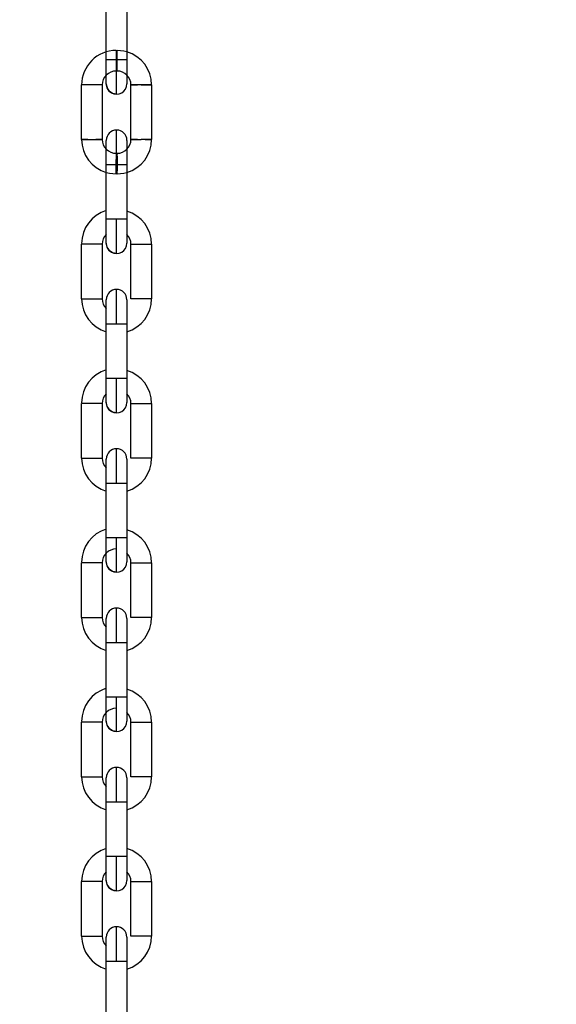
# Model space of a CAD drawing. Header units: inches. Extents: x 170 to 288, y 234 to 248.
# Tile 83 of 192: x 185.929 to 186.066, y 243.505 to 243.756. Entities that reach past the tile are written whole.
import ezdxf

# ---------------------------------------------------------------- set-up
doc = ezdxf.new("R2010")
doc.units = ezdxf.units.IN
doc.header["$LTSCALE"] = 0.25
doc.header["$MEASUREMENT"] = 0
doc.layers.add('ANNOTATIONS', color=1, linetype='Continuous')
doc.layers.add('SLIM E GUIDE MOTOR LH', color=7, linetype='Continuous')
doc.styles.add('ARIAL', font='arial.ttf', dxfattribs={"height": 0.09375})
doc.dimstyles.new('STANDARD$0', dxfattribs={"dimtxt": 0.09375, "dimasz": 0.09375, "dimexe": 0.03125, "dimexo": 0.046875, "dimgap": 0.09, "dimtad": 0, "dimtih": 1, "dimtoh": 1, "dimdec": 4, "dimzin": 0, "dimdsep": 46, "dimtxsty": 'ARIAL', "dimcen": 0.09, "dimadec": 0, "dimazin": 0, "dimtfac": 1, "dimtdec": 4, "dimtofl": 0, "dimtmove": 0, "dimatfit": 1, "dimfxl": 1, "dimtolj": 1, "dimtzin": 0, "dimarcsym": 0})

# ---------------------------------------------------------------- blocks, each defined once
blk = doc.blocks.new('*D11')
at = {"layer": 'ANNOTATIONS', "color": 0, "lineweight": -2, "transparency": 16777216}
for p, q in [((185.6191465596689, 244.1437778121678), (187.0176164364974, 244.1437778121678)), ((186.9863664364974, 244.0500278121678), (186.9863664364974, 242.3590412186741)), ((186.9863664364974, 240.2331944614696), (186.9863664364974, 241.9241810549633)), ((185.7089299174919, 240.1394444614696), (187.0176164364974, 240.1394444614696))]:
    blk.add_line(p, q, dxfattribs=at)
at = {"layer": 'ANNOTATIONS', "color": 0, "transparency": 16777216}
for points in [[(186.9707414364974, 244.0500278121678), (187.0019914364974, 244.0500278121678), (186.9863664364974, 244.1437778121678)], [(186.9707414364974, 240.2331944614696), (187.0019914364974, 240.2331944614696), (186.9863664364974, 240.1394444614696)]]:
    blk.add_solid(points, dxfattribs=at)
at = {"layer": 'defpoints', "color": 0, "transparency": 16777216}
for p in [(185.5722715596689, 244.1437778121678), (186.9863664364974, 244.1437778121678), (185.6620549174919, 240.1394444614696)]:
    blk.add_point(p, dxfattribs=at)
at = {"layer": 'ANNOTATIONS', "color": 0, "transparency": 16777216, "insert": (186.9863664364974, 242.1416111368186), "char_height": 0.09375, "attachment_point": 5, "style": 'ARIAL'}
blk.add_mtext('\\A1;OPENING \\PHEIGHT', dxfattribs=at)

msp = doc.modelspace()

# ---------------------------------------------------------------- linework, layer by layer
at = {"layer": 'SLIM E GUIDE MOTOR LH'}
for p, q in [((185.9515939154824, 243.7458549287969), (185.9515941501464, 243.7597656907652)), ((185.9568435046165, 243.7597655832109), (185.9568432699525, 243.7458548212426)), ((185.9540873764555, 243.7482274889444), (185.9543498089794, 243.7482274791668)), ((185.9543497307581, 243.742978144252), (185.9540872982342, 243.742978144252)), ((185.9452942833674, 243.7255242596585), (185.9452945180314, 243.7394350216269)), ((185.9505438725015, 243.7394349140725), (185.9505436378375, 243.7255241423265)), ((185.9578926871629, 243.7255240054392), (185.9578930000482, 243.7394347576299)), ((185.963142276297, 243.7394346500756), (185.963142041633, 243.7255238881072)), ((185.9540868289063, 243.7219807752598), (185.9543493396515, 243.7219807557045)), ((185.9515930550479, 243.7051935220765), (185.9515933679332, 243.7191042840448)), ((185.9568427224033, 243.7191041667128), (185.956842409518, 243.7051934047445)), ((185.9543491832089, 243.7167314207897), (185.954086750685, 243.7167314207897)), ((185.9452934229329, 243.6848628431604), (185.9452937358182, 243.6987736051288)), ((185.9505430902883, 243.6987735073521), (185.950542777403, 243.6848627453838)), ((185.9578918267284, 243.6848625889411), (185.9578921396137, 243.6987733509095)), ((185.9631414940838, 243.6987732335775), (185.9631411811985, 243.6848624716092)), ((185.9515921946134, 243.6645321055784), (185.9515925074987, 243.6784428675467)), ((185.9568418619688, 243.6784427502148), (185.9568415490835, 243.6645320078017)), ((185.9452925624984, 243.6442014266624), (185.9452928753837, 243.6581121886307)), ((185.9505422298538, 243.6581120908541), (185.9505419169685, 243.6442013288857)), ((185.9578910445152, 243.6442011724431), (185.9578912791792, 243.6581119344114)), ((185.9631406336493, 243.6581118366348), (185.9631403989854, 243.6442010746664)), ((185.9515914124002, 243.6238706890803), (185.9515916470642, 243.6377814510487)), ((185.9568410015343, 243.637781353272), (185.9568407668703, 243.6238705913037)), ((185.9452917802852, 243.6035400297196), (185.9452920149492, 243.617450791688)), ((185.9505413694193, 243.617450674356), (185.9505411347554, 243.6035399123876)), ((185.9578901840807, 243.603539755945), (185.957890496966, 243.6174505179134)), ((185.9631398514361, 243.6174504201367), (185.9631395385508, 243.6035396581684)), ((185.9515905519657, 243.5832092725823), (185.951590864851, 243.5971200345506)), ((185.9568402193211, 243.597119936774), (185.9568399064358, 243.5832091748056)), ((185.9452909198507, 243.5628786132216), (185.945291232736, 243.5767893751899)), ((185.9505405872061, 243.5767892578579), (185.9505402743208, 243.5628784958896)), ((185.9578894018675, 243.5628783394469), (185.9578896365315, 243.5767891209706)), ((185.9631389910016, 243.5767890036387), (185.9631386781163, 243.5628782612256)), ((185.9515897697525, 243.5425478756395), (185.9515900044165, 243.5564586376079)), ((185.9568393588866, 243.5564585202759), (185.9568390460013, 243.5425477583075)), ((185.9542144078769, 243.5425478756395), (185.9515897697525, 243.5425478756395)), ((185.9452901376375, 243.5222172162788), (185.9452903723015, 243.5361279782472)), ((185.9505397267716, 243.5361278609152), (185.9505394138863, 243.5222170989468)), ((185.957888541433, 243.5222169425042), (185.9578888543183, 243.5361277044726)), ((185.9631381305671, 243.5361275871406), (185.9631378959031, 243.5222168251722)), ((185.9515893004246, 243.5196995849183), (185.9515893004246, 243.521965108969)), ((185.951588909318, 243.5018864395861), (185.9515892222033, 243.5157972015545)), ((185.9568384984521, 243.5157971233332), (185.9568382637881, 243.5018863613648))]:
    msp.add_line(p, q, dxfattribs=at)
at = {"layer": 'SLIM E GUIDE MOTOR LH', "flags": 128}
for points in [[(185.9515937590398, 243.7396868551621), (185.9515937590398, 243.740726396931), (185.9515938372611, 243.7414934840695), (185.9515938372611, 243.7446516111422), (185.9515939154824, 243.7458549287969)], [(185.9542185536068, 243.7458549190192), (185.9532141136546, 243.7458549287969), (185.9523626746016, 243.7458549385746), (185.9517936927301, 243.7458549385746), (185.9515939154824, 243.7458549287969)], [(185.9540873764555, 243.7482274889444), (185.9540873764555, 243.7466072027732), (185.9540872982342, 243.7456027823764), (185.9540872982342, 243.742978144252)], [(185.9542183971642, 243.7370621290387), (185.9542183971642, 243.7396375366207), (185.9542184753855, 243.7409699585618), (185.9542184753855, 243.7424901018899), (185.9542185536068, 243.7441395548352), (185.9542185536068, 243.7458549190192)], [(185.9568432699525, 243.7458548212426), (185.9566434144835, 243.7458548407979), (185.9560745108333, 243.7458548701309), (185.955222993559, 243.7458548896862), (185.9542185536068, 243.7458549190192)], [(185.9543497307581, 243.742978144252), (185.9543497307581, 243.7445984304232), (185.9543498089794, 243.74560285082), (185.9543498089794, 243.7482274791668)], [(185.9568432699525, 243.7478664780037), (185.9560652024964, 243.7480585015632), (185.9543498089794, 243.7482274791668)], [(185.9568432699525, 243.7458548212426), (185.9568431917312, 243.7446515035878), (185.9568431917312, 243.7424280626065), (185.9568431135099, 243.7414933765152), (185.9568431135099, 243.7396867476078)], [(185.9505438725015, 243.7394349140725), (185.9503440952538, 243.7394349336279), (185.9497751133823, 243.7394349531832), (185.948923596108, 243.7394349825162), (185.9479192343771, 243.7394350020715), (185.9469147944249, 243.7394350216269), (185.9460632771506, 243.7394350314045), (185.9454943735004, 243.7394350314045), (185.9452945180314, 243.7394350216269)], [(185.9542183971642, 243.7370621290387), (185.953213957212, 243.7372619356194), (185.9523624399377, 243.7378309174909), (185.9517935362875, 243.7386824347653), (185.9515937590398, 243.7396868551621)], [(185.9578930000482, 243.7394347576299), (185.9580927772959, 243.7394347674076), (185.9586616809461, 243.7394347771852), (185.9595131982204, 243.7394347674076)], [(185.963142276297, 243.7394346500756), (185.9629424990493, 243.7394346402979), (185.9623735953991, 243.7394346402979), (185.9615220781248, 243.7394346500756), (185.9595131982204, 243.7394346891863), (185.9586616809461, 243.7394347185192), (185.9580927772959, 243.7394347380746), (185.9578930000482, 243.7394347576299)], [(185.9605176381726, 243.7394347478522), (185.9615220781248, 243.7394347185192), (185.9623735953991, 243.7394346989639), (185.9629424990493, 243.7394346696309), (185.963142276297, 243.7394346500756)], [(185.9542180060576, 243.7191042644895), (185.9542180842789, 243.7208196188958), (185.9542180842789, 243.7239891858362), (185.9542181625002, 243.7253215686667), (185.9542181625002, 243.727896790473)], [(185.9452942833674, 243.7255242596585), (185.9469144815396, 243.7255242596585), (185.948923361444, 243.7255242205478), (185.9497748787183, 243.7255242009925), (185.9503437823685, 243.7255241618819), (185.9505436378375, 243.7255241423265)], [(185.9469144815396, 243.7255241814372), (185.9460630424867, 243.7255242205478), (185.9454940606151, 243.7255242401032), (185.9452942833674, 243.7255242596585)], [(185.9505436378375, 243.7255241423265), (185.948923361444, 243.7255241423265)], [(185.9515933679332, 243.7191042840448), (185.9515933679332, 243.721464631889), (185.9515934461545, 243.7225309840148), (185.9515934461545, 243.725272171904)], [(185.9568428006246, 243.725272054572), (185.9568428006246, 243.7234654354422), (185.9568427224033, 243.7225307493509), (185.9568427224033, 243.7191039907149)], [(185.9568428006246, 243.7234655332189), (185.9568427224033, 243.7225308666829)], [(185.9595129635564, 243.7255240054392), (185.9578926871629, 243.7255240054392)], [(185.9578926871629, 243.7255240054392), (185.9580924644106, 243.7255239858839), (185.9586614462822, 243.7255239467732), (185.9595129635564, 243.7255239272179), (185.9605173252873, 243.7255239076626)], [(185.963142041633, 243.7255238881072), (185.9629422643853, 243.7255239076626), (185.9623732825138, 243.7255239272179), (185.9615217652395, 243.7255239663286), (185.9605173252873, 243.7255239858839)], [(185.9615217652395, 243.7255238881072), (185.963142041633, 243.7255238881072)], [(185.9540868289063, 243.7219807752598), (185.9540868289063, 243.7203604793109)], [(185.9543492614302, 243.7212119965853), (185.9543492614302, 243.7183516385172), (185.9543491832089, 243.7175001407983)], [(185.9543492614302, 243.7212120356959), (185.9543493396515, 243.7217809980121)], [(185.9543493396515, 243.7219807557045), (185.9543493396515, 243.7217809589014)], [(185.9515933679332, 243.7191042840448), (185.9532135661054, 243.7191042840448), (185.9552224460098, 243.7191042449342)], [(185.954086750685, 243.7167314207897), (185.954086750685, 243.7193561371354), (185.9540868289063, 243.7203605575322)], [(185.9543491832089, 243.7167314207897), (185.9543491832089, 243.7175001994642), (185.9543492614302, 243.7183517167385)], [(185.9552224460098, 243.7191042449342), (185.9560739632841, 243.7191042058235), (185.9566428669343, 243.7191041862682), (185.9568427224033, 243.7191041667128)], [(185.9515932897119, 243.7170924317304), (185.952371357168, 243.7169004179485), (185.954086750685, 243.7167314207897)], [(185.9543491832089, 243.7167314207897), (185.9560645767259, 243.7169003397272), (185.956842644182, 243.7170923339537)], [(185.9515928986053, 243.699025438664), (185.9515928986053, 243.6991439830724), (185.9515929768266, 243.6994949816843), (185.9515929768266, 243.7028331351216), (185.9515930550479, 243.7039902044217), (185.9515930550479, 243.7051935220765)], [(185.9542176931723, 243.7051935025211), (185.9532133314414, 243.7051935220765), (185.9515930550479, 243.7051935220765)], [(185.9542175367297, 243.6964007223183), (185.9542175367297, 243.6970700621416), (185.954217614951, 243.6978826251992), (185.954217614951, 243.7003085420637), (185.9542176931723, 243.7018286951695), (185.9542176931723, 243.7051935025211)], [(185.956842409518, 243.7051934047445), (185.9566426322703, 243.7051934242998), (185.9560736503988, 243.7051934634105), (185.9552221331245, 243.7051934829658), (185.9542176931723, 243.7051935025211)], [(185.956842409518, 243.7051934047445), (185.956842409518, 243.7039900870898), (185.9568423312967, 243.7028330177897), (185.9568423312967, 243.7000648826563), (185.9568422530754, 243.6994948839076), (185.9568422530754, 243.6990253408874)], [(185.9505430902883, 243.6987735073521), (185.9503432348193, 243.6987735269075), (185.9497743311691, 243.6987735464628), (185.9489228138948, 243.6987735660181), (185.9469139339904, 243.6987736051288), (185.9460624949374, 243.6987736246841), (185.9454935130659, 243.6987736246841), (185.9452937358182, 243.6987736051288)], [(185.9542175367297, 243.6964007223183), (185.9532131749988, 243.6966005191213), (185.9523616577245, 243.6971695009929), (185.951792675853, 243.6980210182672), (185.9515928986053, 243.699025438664)], [(185.9578921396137, 243.6987733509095), (185.9580919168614, 243.6987733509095), (185.9586608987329, 243.6987733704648), (185.9595124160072, 243.6987733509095), (185.9605167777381, 243.6987733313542), (185.9615212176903, 243.6987733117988), (185.9623727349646, 243.6987732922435), (185.9629417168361, 243.6987732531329), (185.9631414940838, 243.6987732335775)], [(185.9542171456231, 243.6784428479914), (185.9542172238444, 243.6801582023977), (185.9542172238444, 243.6818076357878), (185.9542173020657, 243.6833277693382), (185.9542173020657, 243.6857536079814), (185.954217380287, 243.686566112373), (185.954217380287, 243.687235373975)], [(185.9452934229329, 243.6848628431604), (185.9454932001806, 243.6848628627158), (185.9460621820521, 243.6848628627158), (185.9469136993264, 243.6848628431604), (185.9479181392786, 243.6848628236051), (185.9489225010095, 243.6848628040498), (185.9497740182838, 243.6848627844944), (185.9503430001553, 243.6848627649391), (185.950542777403, 243.6848627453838)], [(185.9515925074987, 243.6784428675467), (185.9515925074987, 243.6796461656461), (185.95159258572, 243.6808032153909), (185.95159258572, 243.683571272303), (185.9515926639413, 243.6841412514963)], [(185.95159258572, 243.683571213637), (185.9515926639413, 243.6841412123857), (185.9515926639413, 243.6846107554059)], [(185.9568420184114, 243.6846106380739), (185.9568419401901, 243.6844921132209), (185.9568419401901, 243.6808029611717), (185.9568418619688, 243.6796458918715), (185.9568418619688, 243.6784425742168)], [(185.9631411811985, 243.6848624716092), (185.9629414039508, 243.6848624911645), (185.9623724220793, 243.6848625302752), (185.9615209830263, 243.6848625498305), (185.959512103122, 243.6848625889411), (185.9586605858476, 243.6848626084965), (185.9580916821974, 243.6848626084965), (185.9578918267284, 243.6848625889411)], [(185.9515925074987, 243.6784428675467), (185.9517922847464, 243.6784428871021), (185.9523612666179, 243.6784428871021), (185.9532127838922, 243.6784428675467), (185.9542171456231, 243.6784428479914)], [(185.9542171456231, 243.6784428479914), (185.9552215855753, 243.6784428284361), (185.9560731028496, 243.6784428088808), (185.9566420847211, 243.6784427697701), (185.9568418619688, 243.6784427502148)], [(185.9515921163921, 243.6583640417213), (185.9515921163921, 243.6601706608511), (185.9515921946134, 243.6611053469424), (185.9515921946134, 243.6645321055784)], [(185.9552213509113, 243.6645320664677), (185.9532124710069, 243.6645321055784), (185.9523609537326, 243.6645321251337), (185.9517920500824, 243.6645321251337), (185.9515921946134, 243.6645321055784)], [(185.9542167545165, 243.6557393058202), (185.9542167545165, 243.6583147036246), (185.9542168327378, 243.6596471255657), (185.9542168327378, 243.6628167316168), (185.9542169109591, 243.6645320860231)], [(185.9568415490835, 243.6645320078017), (185.9566417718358, 243.6645320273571), (185.9560727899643, 243.6645320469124), (185.9552213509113, 243.6645320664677)], [(185.9568415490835, 243.6645320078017), (185.9568415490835, 243.6621716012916), (185.9568414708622, 243.6611052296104), (185.9568414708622, 243.6583639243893)], [(185.9505422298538, 243.6581120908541), (185.9503424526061, 243.6581121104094), (185.9497734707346, 243.6581121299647), (185.9489219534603, 243.6581121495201), (185.9479175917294, 243.6581121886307), (185.9469131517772, 243.6581121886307), (185.9460616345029, 243.6581122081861), (185.9454926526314, 243.6581122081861), (185.9452928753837, 243.6581121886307)], [(185.9542167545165, 243.6557393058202), (185.9532123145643, 243.6559391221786), (185.95236079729, 243.6565080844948), (185.9517918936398, 243.6573596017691), (185.9515921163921, 243.658364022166)], [(185.9578912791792, 243.6581119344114), (185.9580911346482, 243.6581119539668), (185.9586600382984, 243.6581119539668), (185.9595115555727, 243.6581119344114), (185.9615204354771, 243.6581118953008), (185.9623718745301, 243.6581118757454), (185.9629408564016, 243.6581118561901), (185.9631406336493, 243.6581118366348)], [(185.9542163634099, 243.6377814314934), (185.9542163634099, 243.639496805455), (185.9542164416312, 243.641146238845), (185.9542164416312, 243.6439987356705), (185.9542165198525, 243.6450922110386), (185.9542165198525, 243.6465739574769)], [(185.9452925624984, 243.6442014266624), (185.9454924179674, 243.6442014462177), (185.946912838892, 243.6442014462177), (185.9479172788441, 243.6442014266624), (185.9489217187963, 243.6442013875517), (185.9497731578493, 243.6442013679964), (185.9503421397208, 243.644201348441), (185.9505419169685, 243.6442013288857)], [(185.9515917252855, 243.6416838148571), (185.9515918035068, 243.6421427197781), (185.9515918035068, 243.6439493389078)], [(185.9568411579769, 243.642909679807), (185.9568410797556, 243.6421426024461), (185.9568410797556, 243.6389844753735), (185.9568410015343, 243.6377811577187)], [(185.9568411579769, 243.6439492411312), (185.9568411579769, 243.6429097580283), (185.9568410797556, 243.6421427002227)], [(185.9631403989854, 243.6442010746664), (185.9629405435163, 243.6442010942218), (185.9623716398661, 243.6442011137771), (185.9615201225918, 243.6442011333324), (185.9595112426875, 243.6442011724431), (185.9586598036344, 243.6442011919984), (185.9580908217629, 243.6442011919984), (185.9578910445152, 243.6442011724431)], [(185.9515916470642, 243.6377814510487), (185.9515917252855, 243.6389847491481), (185.9515917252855, 243.6412081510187), (185.9515918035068, 243.6421428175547)], [(185.9515916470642, 243.6377814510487), (185.9517915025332, 243.637781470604), (185.9523604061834, 243.637781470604), (185.9532119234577, 243.6377814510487), (185.9552208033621, 243.637781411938)], [(185.9552208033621, 243.637781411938), (185.9560722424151, 243.6377813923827), (185.9566412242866, 243.6377813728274), (185.9568410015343, 243.637781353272)], [(185.9568410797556, 243.6389846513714), (185.9568410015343, 243.637781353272)], [(185.9515912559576, 243.6177026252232), (185.9515912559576, 243.6187421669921), (185.9515913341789, 243.619509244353), (185.9515913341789, 243.6226673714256), (185.9515914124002, 243.6238706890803)], [(185.9542160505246, 243.6238706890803), (185.9532116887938, 243.6238706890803), (185.9523601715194, 243.6238707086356), (185.9517911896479, 243.6238707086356), (185.9515914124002, 243.6238706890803)], [(185.954215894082, 243.6150778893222), (185.954215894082, 243.6165597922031), (185.9542159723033, 243.6176533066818), (185.9542159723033, 243.6205058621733), (185.9542160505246, 243.6221553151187), (185.9542160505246, 243.6238706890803)], [(185.9568407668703, 243.6238705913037), (185.9566409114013, 243.623870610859), (185.9560720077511, 243.6238706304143), (185.9552204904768, 243.6238706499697), (185.9542160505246, 243.6238706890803)], [(185.9568407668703, 243.6238705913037), (185.956840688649, 243.6226672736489), (185.956840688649, 243.6195091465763), (185.9568406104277, 243.6187420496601), (185.9568406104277, 243.6177025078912)], [(185.954215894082, 243.6150778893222), (185.9532114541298, 243.6152777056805), (185.9523600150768, 243.6158466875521), (185.9517910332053, 243.6166982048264), (185.9515912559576, 243.6177026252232)], [(185.9505413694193, 243.617450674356), (185.9503415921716, 243.6174506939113), (185.9497726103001, 243.6174507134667), (185.9489211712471, 243.6174507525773), (185.9469122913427, 243.617450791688), (185.9452920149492, 243.617450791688)], [(185.957890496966, 243.6174505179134), (185.9580902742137, 243.6174505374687), (185.9595106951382, 243.6174505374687), (185.9605151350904, 243.6174505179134), (185.9615195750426, 243.6174504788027), (185.9623710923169, 243.6174504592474), (185.9629399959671, 243.617450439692), (185.9631398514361, 243.6174504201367)], [(185.9542155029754, 243.5971200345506), (185.9542155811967, 243.5988353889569), (185.9542155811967, 243.600484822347), (185.954215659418, 243.602004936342), (185.954215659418, 243.6052432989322), (185.9542157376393, 243.6057436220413), (185.9542157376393, 243.6059125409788)], [(185.9452917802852, 243.6035400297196), (185.9469120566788, 243.6035400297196), (185.9479164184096, 243.6035400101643), (185.9489208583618, 243.603539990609), (185.9497723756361, 243.6035399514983), (185.9503413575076, 243.603539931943), (185.9505411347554, 243.6035399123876)], [(185.951590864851, 243.5971200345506), (185.951590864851, 243.5994804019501), (185.9515909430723, 243.600546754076), (185.9515909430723, 243.6032879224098)], [(185.9568402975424, 243.6032878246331), (185.9568402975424, 243.6005464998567), (185.9568402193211, 243.5994801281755)], [(185.9631395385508, 243.6035396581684), (185.9629397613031, 243.6035396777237), (185.9623707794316, 243.603539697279), (185.9615192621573, 243.6035397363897), (185.9605149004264, 243.603539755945), (185.9595104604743, 243.6035397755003), (185.9580899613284, 243.6035397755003), (185.9578901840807, 243.603539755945)], [(185.9568402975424, 243.600546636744), (185.9568402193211, 243.5994802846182), (185.9568402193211, 243.597119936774)], [(185.951590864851, 243.5971200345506), (185.9517906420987, 243.5971200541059), (185.9532111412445, 243.5971200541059), (185.9542155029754, 243.5971200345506)], [(185.9542155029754, 243.5971200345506), (185.9552199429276, 243.5971200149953), (185.9560714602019, 243.5971199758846), (185.9566404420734, 243.5971199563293), (185.9568402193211, 243.597119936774)], [(185.9515904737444, 243.5770412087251), (185.9515904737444, 243.5797825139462), (185.9515905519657, 243.5808488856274), (185.9515905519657, 243.5832092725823)], [(185.9542152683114, 243.5832092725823), (185.9532108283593, 243.5832092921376), (185.9517903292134, 243.5832092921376), (185.9515905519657, 243.5832092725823)], [(185.9542150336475, 243.5744164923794), (185.9542150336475, 243.5745854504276), (185.9542151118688, 243.5750858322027), (185.9542151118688, 243.5783243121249), (185.9542151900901, 243.5798444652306), (185.9542151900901, 243.5814938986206), (185.9542152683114, 243.5832092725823)], [(185.9568399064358, 243.5832091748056), (185.9566401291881, 243.5832091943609), (185.9560711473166, 243.5832092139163), (185.9552196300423, 243.5832092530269), (185.9542152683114, 243.5832092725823)], [(185.9568399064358, 243.5832091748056), (185.9568399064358, 243.5820058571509), (185.9568398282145, 243.5808487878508), (185.9568398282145, 243.5775106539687), (185.9568397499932, 243.5771596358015), (185.9568397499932, 243.5770411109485)], [(185.9505405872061, 243.5767892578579), (185.9503408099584, 243.5767892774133), (185.9497718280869, 243.5767893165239), (185.9489203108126, 243.5767893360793), (185.9479158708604, 243.5767893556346), (185.9469115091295, 243.5767893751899), (185.945291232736, 243.5767893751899)], [(185.9542150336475, 243.5744164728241), (185.9532106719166, 243.5746162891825), (185.9523591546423, 243.575185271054), (185.9517901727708, 243.5760367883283), (185.9515904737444, 243.5770412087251)], [(185.9578896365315, 243.5767891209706), (185.959509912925, 243.5767891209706), (185.9605143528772, 243.5767891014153), (185.9615187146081, 243.57678908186), (185.9623702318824, 243.5767890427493), (185.9629392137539, 243.576789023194), (185.9631389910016, 243.5767890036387)], [(185.9542147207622, 243.5564585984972), (185.9542147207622, 243.5581739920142), (185.9542147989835, 243.5598234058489), (185.9542147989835, 243.5626759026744), (185.9542148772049, 243.5637693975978), (185.9542148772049, 243.5652511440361)], [(185.9452909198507, 243.5628786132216), (185.9479156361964, 243.5628786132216), (185.9489199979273, 243.5628785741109), (185.9497715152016, 243.5628785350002), (185.9503404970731, 243.5628785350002), (185.9505402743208, 243.5628784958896)], [(185.9515901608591, 243.5615869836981), (185.9515901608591, 243.5626265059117)], [(185.9568395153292, 243.5626263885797), (185.9568395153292, 243.5621568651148), (185.9568394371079, 243.5615868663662)], [(185.9631386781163, 243.5628782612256), (185.9629389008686, 243.5628782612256), (185.9623699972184, 243.5628783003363), (185.9615184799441, 243.5628783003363), (185.9605140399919, 243.5628783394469), (185.9595096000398, 243.5628783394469), (185.9586580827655, 243.5628783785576), (185.9580891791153, 243.5628783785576), (185.9578894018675, 243.5628783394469)], [(185.9515900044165, 243.5564586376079), (185.9515900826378, 243.5576619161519), (185.9515900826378, 243.5608199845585), (185.9515901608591, 243.5615870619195)], [(185.9568395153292, 243.5621569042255), (185.9568394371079, 243.5615869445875), (185.9568394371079, 243.5588188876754), (185.9568393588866, 243.5576618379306)], [(185.9568394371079, 243.5588187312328), (185.9568393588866, 243.5576616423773), (185.9568393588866, 243.5564583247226)], [(185.9515900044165, 243.5564586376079), (185.95321028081, 243.5564586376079), (185.9542147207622, 243.5564585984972)], [(185.9542147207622, 243.5564585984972), (185.9552190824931, 243.5564585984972), (185.9560705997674, 243.5564585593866), (185.9566395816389, 243.5564585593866), (185.9568393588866, 243.5564585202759)], [(185.9515896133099, 243.5363798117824), (185.9515896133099, 243.5381864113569), (185.9515896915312, 243.5391211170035), (185.9515896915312, 243.5413445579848), (185.9515897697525, 243.5425478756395)], [(185.9542142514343, 243.533755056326), (185.9542142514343, 243.536330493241), (185.9542143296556, 243.5376629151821), (185.9542143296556, 243.5391830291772), (185.9542144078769, 243.5408324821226), (185.9542144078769, 243.5425478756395)], [(185.9568390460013, 243.5425477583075), (185.9566392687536, 243.5425477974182), (185.9560703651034, 243.5425477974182), (185.9552188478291, 243.5425478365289), (185.9542144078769, 243.5425478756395)], [(185.9568390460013, 243.5425477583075), (185.9568390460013, 243.5391209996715), (185.95683896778, 243.5381863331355), (185.95683896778, 243.5363796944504)], [(185.9505397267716, 243.5361278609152), (185.9503399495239, 243.5361278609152), (185.9497709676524, 243.5361279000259), (185.9489194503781, 243.5361279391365), (185.9479150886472, 243.5361279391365), (185.946910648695, 243.5361279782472), (185.9452903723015, 243.5361279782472)], [(185.9542142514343, 243.533755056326), (185.9532098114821, 243.5339548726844), (185.9523582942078, 243.5345238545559), (185.9517893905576, 243.5353753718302), (185.9515896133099, 243.5363798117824)], [(185.9578888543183, 243.5361277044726), (185.9605134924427, 243.5361277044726), (185.9615179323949, 243.5361276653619), (185.9623694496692, 243.5361276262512), (185.9629383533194, 243.5361276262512), (185.9631381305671, 243.5361275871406)], [(185.9452901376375, 243.5222172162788), (185.9469103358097, 243.5222172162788), (185.9479147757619, 243.5222171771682), (185.9489192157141, 243.5222171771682), (185.9497707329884, 243.5222171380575), (185.9503396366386, 243.5222170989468), (185.9505394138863, 243.5222170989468)], [(185.9542138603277, 243.5157972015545), (185.9542138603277, 243.5175125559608), (185.954213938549, 243.5191620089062), (185.954213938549, 243.5206821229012), (185.9542140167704, 243.5220145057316), (185.9542140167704, 243.5245897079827)], [(185.9631378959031, 243.5222168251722), (185.9629381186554, 243.5222168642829), (185.9623691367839, 243.5222168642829), (185.9615176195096, 243.5222169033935), (185.9605131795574, 243.5222169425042), (185.957888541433, 243.5222169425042)], [(185.9515892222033, 243.5157972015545), (185.9515892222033, 243.5192239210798), (185.9515893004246, 243.5201585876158)], [(185.9568386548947, 243.521964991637), (185.9568386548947, 243.5201583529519), (185.9568385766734, 243.5192236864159), (185.9568385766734, 243.5170002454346), (185.9568384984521, 243.5157969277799)], [(185.9515892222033, 243.5157972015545), (185.951788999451, 243.5157972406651), (185.9532094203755, 243.5157972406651), (185.9542138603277, 243.5157972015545)], [(185.9542138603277, 243.5157972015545), (185.9552183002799, 243.5157972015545), (185.9560698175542, 243.5157971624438), (185.9566387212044, 243.5157971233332), (185.9568384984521, 243.5157971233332)], [(185.9568385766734, 243.5170004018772), (185.9568384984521, 243.5157971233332)]]:
    msp.add_lwpolyline(points, dxfattribs=at)
at = {"layer": 'SLIM E GUIDE MOTOR LH'}
for centre, radius, start, end in [((185.9540871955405, 243.7394348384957), 0.008792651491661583, 89.9988299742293, 179.9988299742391), ((185.9543496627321, 243.7394348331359), 0.00879265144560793, 359.9988299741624, 73.52471910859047), ((185.9540871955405, 243.7394348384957), 0.003543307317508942, 89.99882997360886, 179.998829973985), ((185.9543496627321, 243.7394348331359), 0.003543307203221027, 359.9988299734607, 89.99881776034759), ((185.9542184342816, 243.7396868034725), 0.002624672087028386, 179.9988299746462, 359.9994094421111), ((185.9542181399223, 243.7252721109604), 0.002624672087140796, 359.979854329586, 179.9798341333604), ((185.9540869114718, 243.7255240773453), 0.008792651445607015, 179.9988299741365, 253.5247190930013), ((185.9540869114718, 243.7255240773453), 0.003543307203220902, 179.9988299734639, 269.9988552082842), ((185.9543493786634, 243.7255240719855), 0.003543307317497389, 269.9988299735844, 359.9988299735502), ((185.9543493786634, 243.7255240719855), 0.008792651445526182, 286.4729408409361, 359.998829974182), ((185.9540921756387, 243.6989232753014), 0.00879265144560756, 106.4727034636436, 179.9985925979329), ((185.9543488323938, 243.6987734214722), 0.008792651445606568, 359.9988299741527, 73.52471910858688), ((185.9540863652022, 243.6987734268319), 0.003543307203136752, 134.7240831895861, 179.9988299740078), ((185.9543488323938, 243.6987734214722), 0.003543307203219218, 359.9988299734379, 45.27391868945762), ((185.9542176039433, 243.6990253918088), 0.002624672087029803, 179.9988299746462, 359.9994094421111), ((185.954217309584, 243.6846106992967), 0.002624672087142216, 359.979854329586, 179.9798341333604), ((185.9540860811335, 243.6848626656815), 0.008792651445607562, 179.9988299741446, 253.5247191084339), ((185.9540860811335, 243.6848626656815), 0.00354330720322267, 179.9988299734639, 225.2741811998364), ((185.954348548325, 243.6848626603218), 0.008792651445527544, 286.4729408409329, 359.998829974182), ((185.9540921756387, 243.6582832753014), 0.00879265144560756, 106.4727034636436, 179.9985925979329), ((185.9543480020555, 243.6581120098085), 0.008792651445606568, 359.9988299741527, 73.52471910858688), ((185.9540855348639, 243.6581120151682), 0.003543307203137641, 134.7240469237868, 179.998829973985), ((185.9543480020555, 243.6581120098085), 0.003543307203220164, 359.9988299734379, 45.27391868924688), ((185.954216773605, 243.658363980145), 0.002624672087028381, 179.9988299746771, 359.9994094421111), ((185.9542164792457, 243.6439492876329), 0.002624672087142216, 359.979854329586, 179.9798341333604), ((185.9540852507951, 243.6442012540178), 0.008792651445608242, 179.9988299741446, 253.5247191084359), ((185.9540852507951, 243.6442012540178), 0.003543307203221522, 179.9988299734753, 225.2739186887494), ((185.9543477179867, 243.6442012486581), 0.008792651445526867, 286.4729408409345, 359.9988299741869), ((185.9540921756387, 243.6176432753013), 0.00879265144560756, 106.4727034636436, 179.9985925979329), ((185.9543471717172, 243.6174505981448), 0.008792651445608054, 359.9988299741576, 73.52471910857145), ((185.9540847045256, 243.6174506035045), 0.003543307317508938, 89.99882997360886, 179.9988299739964), ((185.9542159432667, 243.6177025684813), 0.002624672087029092, 179.9988299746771, 359.9994094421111), ((185.9543471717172, 243.6174505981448), 0.003543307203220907, 359.9988299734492, 45.27368438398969), ((185.9542156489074, 243.6032878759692), 0.002624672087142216, 359.979854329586, 179.9798341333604), ((185.9540844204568, 243.6035398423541), 0.008792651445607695, 179.9988299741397, 253.5247190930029), ((185.9540844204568, 243.6035398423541), 0.003543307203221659, 179.9988299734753, 225.2739186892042), ((185.9543468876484, 243.6035398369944), 0.00879265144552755, 286.4729408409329, 359.998829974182), ((185.9540921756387, 243.5770032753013), 0.00879265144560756, 106.4727034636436, 179.9985925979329), ((185.9543463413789, 243.5767891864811), 0.008792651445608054, 359.9988299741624, 73.52471910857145), ((185.9540838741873, 243.5767891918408), 0.003543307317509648, 89.99882997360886, 179.9988299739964), ((185.9543463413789, 243.5767891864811), 0.0035433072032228, 359.9988299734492, 45.27404698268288), ((185.9542151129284, 243.5770411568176), 0.002624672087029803, 179.9988299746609, 359.9994094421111), ((185.9542148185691, 243.5626264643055), 0.002624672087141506, 359.979854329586, 179.9798341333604), ((185.9540835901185, 243.5628784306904), 0.008792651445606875, 179.9988299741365, 253.5247191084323), ((185.9540835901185, 243.5628784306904), 0.003543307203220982, 179.9988299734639, 225.2739186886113), ((185.9543460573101, 243.5628784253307), 0.008792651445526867, 286.4729408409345, 359.998829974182), ((185.9540830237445, 243.5361277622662), 0.00879265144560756, 106.4727034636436, 179.9985925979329), ((185.9543455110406, 243.5361277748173), 0.008792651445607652, 359.9988299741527, 73.52471910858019), ((185.954083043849, 243.5361277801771), 0.003543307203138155, 134.7241337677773, 179.998829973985), ((185.9543455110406, 243.5361277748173), 0.003543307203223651, 359.9988299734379, 45.27431858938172), ((185.9542142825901, 243.5363797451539), 0.002624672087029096, 179.9988299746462, 359.9994094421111), ((185.9540827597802, 243.5222170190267), 0.008792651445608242, 179.9988299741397, 253.5247191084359), ((185.9540827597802, 243.5222170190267), 0.003543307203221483, 179.9988299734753, 225.2739186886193), ((185.9542139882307, 243.5219650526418), 0.002624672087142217, 359.979854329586, 179.9798341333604), ((185.9543452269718, 243.5222170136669), 0.008792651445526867, 286.4729408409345, 359.9988299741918)]:
    msp.add_arc(centre, radius, start, end, dxfattribs=at)

# ---------------------------------------------------------------- dimensions: what is measured, and where the dimension line sits
at = {"layer": 'ANNOTATIONS'}
dim = msp.add_linear_dim(base=(186.9863664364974, 244.1437778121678), p1=(185.6620549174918, 240.1394444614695), p2=(185.5722715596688, 244.1437778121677), angle=90, text='OPENING \\PHEIGHT', dimstyle='STANDARD$0', dxfattribs=at)
dim.commit()
dim.dimension.update_dxf_attribs({"geometry": '*D11', "text_midpoint": (186.9863664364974, 242.1416111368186)})

doc.saveas('drawing.dxf')
